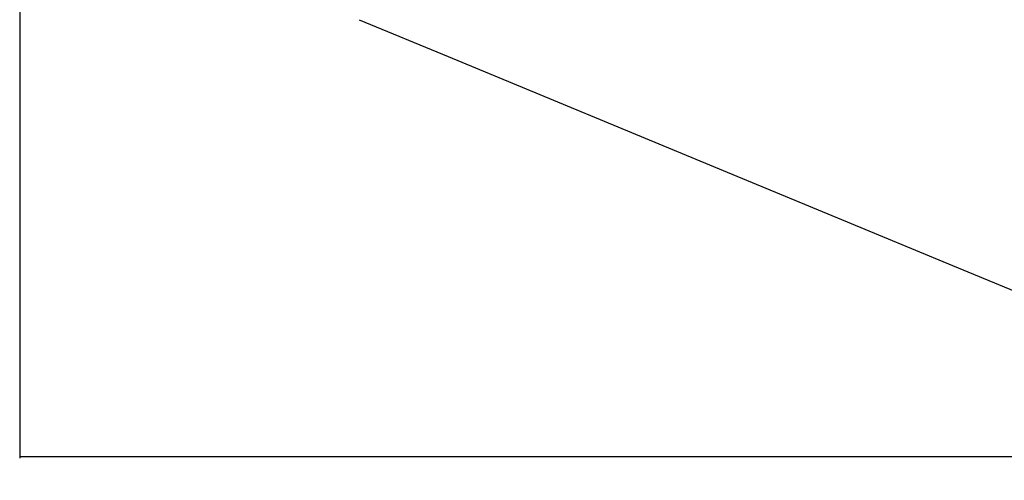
# Paper-space layout 'In-Ground Anchor' of a CAD drawing. Header units: millimetres. Extents: x 1903 to 18395, y 314 to 15846.
# Tile 24 of 52: x 2938 to 6309, y 8287 to 9864. Entities that reach past the tile are written whole.
import ezdxf

# ---------------------------------------------------------------- set-up
doc = ezdxf.new("R2010")
doc.units = ezdxf.units.MM
doc.layers.add('COMPONENT_GEOMETRY', color=7, linetype='Continuous')
doc.styles.add('SLDTEXTSTYLE1', font='TXT', dxfattribs={"width": 0.75})
doc.dimstyles.new('SLDDIMSTYLE2', dxfattribs={"dimtxt": 100, "dimasz": 6.604, "dimexe": 0, "dimexo": 0.0625, "dimgap": 25, "dimtad": 0, "dimtih": 1, "dimtoh": 1, "dimdec": 0, "dimlfac": 0.5, "dimrnd": 1e-09, "dimzin": 12, "dimdsep": 46, "dimtxsty": 'SLDTEXTSTYLE1', "dimsah": 1, "dimcen": 0.09, "dimadec": 0, "dimazin": 3, "dimtfac": 1, "dimtdec": 3, "dimtofl": 0, "dimtmove": 0, "dimatfit": 3, "dimfxl": 1, "dimfrac": 2, "dimtolj": 1, "dimtzin": 12, "dimarcsym": 0})

# ---------------------------------------------------------------- blocks, each defined once
blk = doc.blocks.new('_D_15')
at = {"layer": 'COMPONENT_GEOMETRY', "color": 7, "ltscale": 2}
for p, q in [((2938.4, 12281.5), (2938.4, 8362)), ((10064.3, 12285.6), (10064.3, 8362)), ((2938.4, 8368.4), (6353.5, 8368.4)), ((10064.3, 8368.4), (6649.1, 8368.4))]:
    blk.add_line(p, q, dxfattribs=at)
for points in [[(2938.4, 8368.4), (2945, 8367.4), (2945, 8369.4)], [(10064.3, 8368.4), (10057.7, 8369.4), (10057.7, 8367.4)]]:
    blk.add_solid(points, dxfattribs=at)
at = {"layer": 'COMPONENT_GEOMETRY', "color": 7, "ltscale": 2, "insert": (6353.5, 8417.9), "char_height": 100, "attachment_point": 1, "style": 'SLDTEXTSTYLE1'}
blk.add_mtext('3563', dxfattribs=at)

psp = doc.layouts.new('In-Ground Anchor')

# ---------------------------------------------------------------- linework, layer by layer
at = {"color": 7, "linetype": 'Continuous', "lineweight": 25, "ltscale": 2, "flags": 128}
psp.add_lwpolyline([(4100.46, 9864.39), (4405.05, 9738.22), (4719.13, 9608.13), (5033.2, 9478.03), (5347.28, 9347.94), (5785.46, 9166.44), (6099.54, 9036.34), (6413.61, 8906.25), (6553.74, 8848.2)], dxfattribs=at)

# ---------------------------------------------------------------- dimensions: what is measured, and where the dimension line sits
at = {"layer": 'COMPONENT_GEOMETRY', "color": 7, "ltscale": 2}
dim = psp.add_linear_dim(base=(2938.37, 8368.38), p1=(10064.26, 12288.16), p2=(2938.37, 12284), dimstyle='SLDDIMSTYLE2', dxfattribs=at)
dim.commit()
dim.dimension.update_dxf_attribs({"geometry": '_D_15', "text_midpoint": (6501.31, 8368.38), "dimtype": 160})

doc.saveas('drawing.dxf')
